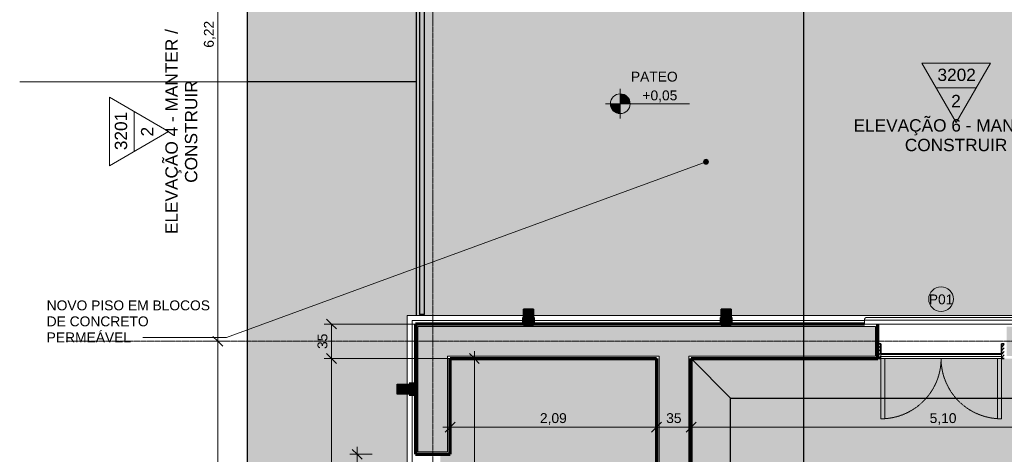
# Model space of a CAD drawing. Header units: millimetres. Extents: x -34108 to 9838, y -21919 to 4394.
# Tile 2 of 36: x -34078 to -24111, y -13273 to -8870. Entities that reach past the tile are written whole.
import ezdxf

# ---------------------------------------------------------------- set-up
doc = ezdxf.new("R2010")
doc.units = ezdxf.units.MM
doc.linetypes.add('_Tracejado pequeno', pattern=[2.25, 1.5, -0.75])
doc.linetypes.add('_Traço - ponto', pattern=[16, 12, -2, 0, -2])
for name, color, linetype, lineweight in [('A-ANNO-DIMS', 211, 'Continuous', 9), ('A-ANNO-DIMS-50', 211, 'Continuous', 9), ('A-DOOR', 31, 'Continuous', 18), ('A-DOOR-HDLN', 31, '_Tracejado pequeno', 18), ('A-DOOR-IDEN', 31, 'Continuous', 9), ('A-FLOR', 192, 'Continuous', 18), ('A-FLOR-HRAL', 11, 'Continuous', 25), ('A-FLOR-PATT', 8, 'Continuous', 25), ('A-GENM', 13, 'Continuous', 18), ('A-WALL', 113, 'Continuous', 18), ('A-WALL-PATT', 111, 'Continuous', 70), ('G-ANNO-DIMS', 111, 'Continuous', 9), ('G-ANNO-SYMB', 111, 'Continuous', 9), ('G-ANNO-TEXT', 231, 'Continuous', 9), ('S-GRID', 1, 'Continuous', 9)]:
    doc.layers.add(name, color=color, linetype=linetype, lineweight=lineweight)
doc.styles.add('Arial_2', font='arial.ttf', dxfattribs={"height": 125})
doc.styles.add('Arial_4', font='arial.ttf', dxfattribs={"height": 100})
doc.dimstyles.new('Diagonal_-_2_0mm_Arial', dxfattribs={"dimscale": 304.8, "dimtxt": 102.02594, "dimasz": 0.328084, "dimexe": 0.246063, "dimexo": 0.0625, "dimgap": 0.024606, "dimtad": 1, "dimlfac": 0.001, "dimrnd": 0.01, "dimzin": 0, "dimdsep": 46, "dimtxsty": 'Arial_4', "dimblk1": 'OBLIQUE', "dimblk2": 'OBLIQUE', "dimsah": 1, "dimcen": 0.09, "dimdle": 0.246063, "dimadec": 0, "dimazin": 0, "dimtfac": 1, "dimtdec": 4, "dimtix": 1, "dimtmove": 0, "dimatfit": 3, "dimfxl": 0.492126, "dimfxlon": 1, "dimtvp": 1, "dimtolj": 1, "dimtzin": 0, "dimarcsym": 2})
doc.dimstyles.new('Diagonal_-_2_0mm_Arial_1', dxfattribs={"dimscale": 304.8, "dimtxt": 102.02594, "dimasz": 0.328084, "dimexe": 0.246063, "dimexo": 0.0625, "dimgap": 0.024606, "dimtad": 1, "dimdec": 0, "dimlfac": 0.1, "dimdsep": 46, "dimtxsty": 'Arial_4', "dimblk1": 'OBLIQUE', "dimblk2": 'OBLIQUE', "dimsah": 1, "dimcen": 0.09, "dimdle": 0.246063, "dimadec": 0, "dimazin": 0, "dimtfac": 1, "dimtdec": 4, "dimtix": 1, "dimtmove": 0, "dimatfit": 3, "dimfxl": 0.492126, "dimfxlon": 1, "dimtvp": 1, "dimtolj": 1, "dimtzin": 0, "dimarcsym": 2})

# ---------------------------------------------------------------- blocks, each defined once
blk = doc.blocks.new('porta dupla - P01 - 1_28 x 2_60 m-4336729-PLANTA TÉRREO - MANTER _ CONSTRUIR')
at = {"layer": 'A-DOOR'}
h = blk.add_hatch(dxfattribs=at)
h.set_pattern_fill('FP_6', color=256, style=0, pattern_type=2)
h.set_pattern_definition([(225, (-24751.087, -11528.492), (17.67767, -17.67767), [])])
h.paths.add_polyline_path([(-640, 175), (-640, 25), (-610, 25), (-610, 175)], flags=0)
h.paths.add_polyline_path([(640, 175), (610, 175), (610, 25), (640, 25), (640, 172.5)], flags=0)
for p, q in [((-570, 785), (-610, 785)), ((-610, 785), (-610, 175)), ((-570, 175), (-570, 785)), ((570, 175), (570, 785)), ((570, 785), (610, 785)), ((610, 785), (610, 175)), ((-610, 175), (-570, 175)), ((-610, 175), (610, 175)), ((-610, 175), (-610, 155)), ((-610, 155), (610, 155)), ((-610, 155), (-610, 135)), ((-610, 135), (-610, 125)), ((-610, 135), (610, 135)), ((610, 125), (-610, 125)), ((610, 175), (570, 175)), ((610, 175), (610, 155)), ((610, 135), (610, 155)), ((610, 135), (610, 125))]:
    blk.add_line(p, q, dxfattribs=at)
at = {"layer": 'A-DOOR', "lineweight": 35}
for p, q in [((-640, 175), (-610, 175)), ((-610, 125), (-610, 25)), ((610, 175), (640, 175)), ((610, 25), (610, 125)), ((-610, 25), (-640, 25)), ((640, 25), (610, 25))]:
    blk.add_line(p, q, dxfattribs=at)
at = {"layer": 'A-DOOR-HDLN'}
for centre, start, end in [((-610, 175), 360, 90), ((610, 175), 90, 180)]:
    blk.add_arc(centre, 610, start, end, dxfattribs=at)
blk = doc.blocks.new('Railing - Railing-3946303-PLANTA TÉRREO - MANTER _ CONSTRUIR')
at = {"layer": 'A-FLOR-HRAL'}
blk.add_hatch(color=254, dxfattribs=at).paths.add_polyline_path([(-30012.3, -11858.5), (-29980.8, -11858.5), (-29980.8, -6218.5), (-30030.8, -6218.5), (-30030.8, -11858.5), (-30018.3, -11858.5)], flags=0)
at = {"layer": 'A-FLOR-HRAL', "color": 5}
for p, q in [((-30030.8, -6218.5), (-30030.8, -11858.5)), ((-30030.8, -6218.5), (-29980.8, -6218.5)), ((-29980.8, -11858.5), (-29980.8, -6218.5)), ((-29980.8, -11858.5), (-30030.8, -11858.5))]:
    blk.add_line(p, q, dxfattribs=at)
blk = doc.blocks.new('ornamento esquadrias - ornamento esquadrias-4133635-PLANTA TÉRREO - MANTER _ CONSTRUIR')
at = {"layer": 'A-GENM'}
for p, q in [((3348.9, -6098.2), (3348.9, -4528.8)), ((3348.9, -4528.8), (3388.9, -4528.8)), ((3388.9, -4528.8), (3388.9, -6098.2)), ((3413.9, -6081.1), (3413.9, -4545.8)), ((3348.9, -6098.2), (3388.9, -6098.2))]:
    blk.add_line(p, q, dxfattribs=at)
for points, knots in [([(3388.9, -4528.8), (3391.1, -4528.8), (3394.4, -4529), (3398.5, -4529.7), (3401.4, -4530.4), (3404, -4531.3), (3406.4, -4532.4), (3408.1, -4533.5), (3409.3, -4534.5), (3410.6, -4535.8), (3411.6, -4537.2), (3412.4, -4538.6), (3412.8, -4539.5), (3413.3, -4540.8), (3413.6, -4542.4), (3413.9, -4544.5), (3413.9, -4546.2), (3413.8, -4547.4)], [0, 0, 0, 0, 0.142857, 0.214286, 0.285714, 0.357143, 0.428571, 0.5, 0.535714, 0.571429, 0.678571, 0.705357, 0.732143, 0.785714, 0.839286, 0.892857, 1, 1, 1, 1]), ([(3413.8, -6079.6), (3414, -6081.1), (3413.9, -6083.4), (3413.3, -6086.2), (3412.7, -6087.9), (3412, -6089.1), (3411.3, -6090.3), (3410.4, -6091.5), (3409.3, -6092.5), (3408.1, -6093.5), (3406.6, -6094.5), (3404.7, -6095.4), (3402.1, -6096.4), (3399.3, -6097.2), (3396.2, -6097.7), (3393, -6098.1), (3390.6, -6098.2), (3388.9, -6098.2)], [0, 0, 0, 0, 0.142857, 0.214286, 0.285714, 0.321429, 0.357143, 0.428571, 0.464286, 0.5, 0.571429, 0.625, 0.678571, 0.785714, 0.839286, 0.892857, 1, 1, 1, 1])]:
    blk.add_open_spline(points, degree=3, knots=knots, dxfattribs=at)
blk = doc.blocks.new('Generic Models 1 - Generic Models 24-4258923-PLANTA TÉRREO - MANTER _ CONSTRUIR')
at = {"layer": 'A-GENM', "lineweight": 25}
for points in [[(-28975.3, -11888.5), (-28877.3, -11888.5), (-28877.3, -11803.5), (-28977.3, -11803.5), (-28977.3, -11888.5)], [(-26877.3, -11888.5), (-26877.3, -11803.5), (-26977.3, -11803.5), (-26977.3, -11888.5), (-26879.3, -11888.5)], [(-28975.3, -11951.5), (-28879.3, -11951.5), (-28879.3, -11890.5), (-28975.3, -11890.5)], [(-26921, -11951.5), (-26879.3, -11951.5), (-26879.3, -11890.5), (-26975.3, -11890.5), (-26975.3, -11951.5)], [(-30256.1, -12663.4), (-30221.1, -12663.4), (-30221.1, -12563.4), (-30256.1, -12563.4)], [(-30136.1, -12663.4), (-30136.1, -12563.4), (-30221.1, -12563.4), (-30221.1, -12663.4), (-30174.1, -12663.4)], [(-30073.1, -12661.4), (-30073.1, -12565.4), (-30134.1, -12565.4), (-30134.1, -12661.4)]]:
    blk.add_hatch(color=254, dxfattribs=at).paths.add_polyline_path(points, flags=0)
h = blk.add_hatch(color=173, dxfattribs=at)
h.paths.add_polyline_path([(-28977.3, -11953.5), (-28877.3, -11953.5), (-28877.3, -11888.5), (-28977.3, -11888.5)], flags=0)
h.paths.add_polyline_path([(-28975.3, -11951.5), (-28975.3, -11890.5), (-28879.3, -11890.5), (-28879.3, -11951.5)], flags=0)
h = blk.add_hatch(color=173, dxfattribs=at)
h.paths.add_polyline_path([(-26877.3, -11953.5), (-26877.3, -11888.5), (-26977.3, -11888.5), (-26977.3, -11953.5), (-26921, -11953.5)], flags=0)
h.paths.add_polyline_path([(-26921, -11951.5), (-26975.3, -11951.5), (-26975.3, -11890.5), (-26879.3, -11890.5), (-26879.3, -11951.5)], flags=0)
h = blk.add_hatch(color=173, dxfattribs=at)
h.paths.add_polyline_path([(-30136.1, -12663.4), (-30071.1, -12663.4), (-30071.1, -12563.4), (-30136.1, -12563.4)], flags=0)
h.paths.add_polyline_path([(-30073.1, -12661.4), (-30134.1, -12661.4), (-30134.1, -12565.4), (-30073.1, -12565.4)], flags=0)
at = {"layer": 'A-GENM', "color": 5, "lineweight": 25}
for p, q in [((-28977.3, -11888.5), (-28977.3, -11803.5)), ((-28877.3, -11803.5), (-28977.3, -11803.5)), ((-28877.3, -11803.5), (-28877.3, -11888.5)), ((-26977.3, -11888.5), (-26977.3, -11803.5)), ((-26877.3, -11803.5), (-26977.3, -11803.5)), ((-26877.3, -11803.5), (-26877.3, -11888.5)), ((-30256.1, -12663.4), (-30256.1, -12563.4)), ((-30256.1, -12563.4), (-30221.1, -12563.4)), ((-30221.1, -12563.4), (-30136.1, -12563.4)), ((-30221.1, -12563.4), (-30221.1, -12663.4)), ((-30221.1, -12663.4), (-30256.1, -12663.4)), ((-30136.1, -12663.4), (-30221.1, -12663.4))]:
    blk.add_line(p, q, dxfattribs=at)
at = {"layer": 'A-GENM', "color": 7, "lineweight": 70}
for p, q in [((-28877.3, -11888.5), (-28977.3, -11888.5)), ((-28977.3, -11888.5), (-28977.3, -11953.5)), ((-28977.3, -11953.5), (-28877.3, -11953.5)), ((-28975.3, -11951.5), (-28975.3, -11890.5)), ((-28975.3, -11890.5), (-28879.3, -11890.5)), ((-28879.3, -11951.5), (-28975.3, -11951.5)), ((-28879.3, -11890.5), (-28879.3, -11951.5)), ((-28877.3, -11953.5), (-28877.3, -11888.5)), ((-26877.3, -11888.5), (-26977.3, -11888.5)), ((-26977.3, -11888.5), (-26977.3, -11953.5)), ((-26977.3, -11953.5), (-26877.3, -11953.5)), ((-26975.3, -11951.5), (-26975.3, -11890.5)), ((-26975.3, -11890.5), (-26879.3, -11890.5)), ((-26879.3, -11951.5), (-26975.3, -11951.5)), ((-26879.3, -11890.5), (-26879.3, -11951.5)), ((-26877.3, -11953.5), (-26877.3, -11888.5)), ((-30071.1, -12563.4), (-30136.1, -12563.4)), ((-30136.1, -12563.4), (-30136.1, -12663.4)), ((-30134.1, -12565.4), (-30073.1, -12565.4)), ((-30134.1, -12661.4), (-30134.1, -12565.4)), ((-30073.1, -12565.4), (-30073.1, -12661.4)), ((-30071.1, -12663.4), (-30071.1, -12563.4)), ((-30136.1, -12663.4), (-30071.1, -12663.4)), ((-30073.1, -12661.4), (-30134.1, -12661.4))]:
    blk.add_line(p, q, dxfattribs=at)
blk = doc.blocks.new('Embasamento - Embasamento-4325691-PLANTA TÉRREO - MANTER _ CONSTRUIR')
at = {"layer": 'A-GENM'}
for p, q in [((-30156.1, -11868.5), (-28977.3, -11868.5)), ((-30156.1, -11868.5), (-30156.1, -12563.4)), ((-28977.3, -11918.5), (-30106.1, -11918.5)), ((-30106.1, -11918.5), (-30106.1, -12563.4)), ((-28877.3, -11868.5), (-26977.3, -11868.5)), ((-26977.3, -11918.5), (-28877.3, -11918.5)), ((-26877.3, -11868.5), (-22377.3, -11868.5)), ((-25525.8, -11918.5), (-26877.3, -11918.5)), ((-30156.1, -12663.4), (-30156.1, -17645.6)), ((-30106.1, -12663.4), (-30106.1, -17645.6))]:
    blk.add_line(p, q, dxfattribs=at)
blk = doc.blocks.new('Elevation - Elevation mark-2836346-PLANTA TÉRREO - MANTER _ CONSTRUIR')
at = {"layer": 'G-ANNO-SYMB'}
for p, q in [((0, 8), (-6.93, -4)), ((6.93, -4), (0, 8)), ((4.04, 1), (-4.04, 1)), ((-6.93, -4), (6.93, -4))]:
    blk.add_line(p, q, dxfattribs=at)
blk = doc.blocks.new('DIMBLOCK1-PLANTA TÉRREO - MANTER _ CONSTRUIR')
at = {"layer": 'A-ANNO-DIMS-50'}
for p, q in [((-32221, -12128.5), (-31996, -12128.5)), ((-32071, -12128.5), (-32221, -12128.5)), ((-32071, -18248.5), (-32071, -12128.5)), ((-32221, -18173.5), (-31996, -18173.5)), ((-32071, -18173.5), (-32221, -18173.5))]:
    blk.add_line(p, q, dxfattribs=at)
at = {"layer": 'A-ANNO-DIMS-50', "lineweight": 18}
for p, q in [((-32071, -12128.5), (-32121, -12078.5)), ((-32071, -12128.5), (-32021, -12178.5)), ((-32071, -18173.5), (-32121, -18123.5)), ((-32071, -18173.5), (-32021, -18223.5))]:
    blk.add_line(p, q, dxfattribs=at)
at = {"layer": 'A-ANNO-DIMS-50', "color": 0, "insert": (-32213, -15286.7), "char_height": 100, "width": 325.653, "attachment_point": 1, "rotation": 90, "line_spacing_factor": 0.941778, "style": 'Arial_4'}
blk.add_mtext('6,05', dxfattribs=at)
blk = doc.blocks.new('_Oblique')
at = {"color": 0, "linetype": 'ByBlock', "lineweight": -2}
blk.add_line((-0.5, -0.5), (0.5, 0.5), dxfattribs=at)
blk = doc.blocks.new('DIMBLOCK2-PLANTA TÉRREO - MANTER _ CONSTRUIR')
at = {"layer": 'A-ANNO-DIMS-50', "lineweight": 18}
for p, q in [((-32071, -5908.5), (-32121, -5858.5)), ((-32071, -5908.5), (-32021, -5958.5)), ((-32071, -12128.5), (-32121, -12078.5)), ((-32071, -12128.5), (-32021, -12178.5))]:
    blk.add_line(p, q, dxfattribs=at)
at = {"layer": 'A-ANNO-DIMS-50'}
for p, q in [((-32221, -5908.5), (-31996, -5908.5)), ((-32071, -5908.5), (-32221, -5908.5)), ((-32071, -12128.5), (-32071, -5908.5)), ((-32221, -12128.5), (-31996, -12128.5)), ((-32071, -12128.5), (-32221, -12128.5))]:
    blk.add_line(p, q, dxfattribs=at)
at = {"layer": 'A-ANNO-DIMS-50', "color": 0, "insert": (-32213, -9154.2), "char_height": 100, "width": 325.653, "attachment_point": 1, "rotation": 90, "line_spacing_factor": 0.941778, "style": 'Arial_4'}
blk.add_mtext('6,22', dxfattribs=at)
blk = doc.blocks.new('DIMBLOCK9-PLANTA TÉRREO - MANTER _ CONSTRUIR')
at = {"layer": 'A-ANNO-DIMS-50'}
for p, q in [((-29649.5, -11953.5), (-30996.1, -11953.5)), ((-30921.1, -11953.5), (-30921.1, -12303.5)), ((-30921.1, -11953.5), (-29649.5, -11953.5)), ((-29649.5, -12303.5), (-30996.1, -12303.5)), ((-30921.1, -12303.5), (-29649.5, -12303.5))]:
    blk.add_line(p, q, dxfattribs=at)
at = {"layer": 'A-ANNO-DIMS-50', "lineweight": 18}
for p, q in [((-30921.1, -11953.5), (-30971.1, -11903.5)), ((-30921.1, -11953.5), (-30871.1, -12003.5)), ((-30921.1, -12303.5), (-30971.1, -12253.5)), ((-30921.1, -12303.5), (-30871.1, -12353.5))]:
    blk.add_line(p, q, dxfattribs=at)
at = {"layer": 'A-ANNO-DIMS-50', "color": 0, "insert": (-31063.1, -12206), "char_height": 100, "width": 186.088, "attachment_point": 1, "rotation": 90, "line_spacing_factor": 0.941778, "style": 'Arial_4'}
blk.add_mtext('35', dxfattribs=at)
blk = doc.blocks.new('DIMBLOCK10-PLANTA TÉRREO - MANTER _ CONSTRUIR')
at = {"layer": 'A-ANNO-DIMS-50', "lineweight": 18}
for p, q in [((-30921.1, -12303.5), (-30971.1, -12253.5)), ((-30921.1, -12303.5), (-30871.1, -12353.5)), ((-30921.1, -17998.5), (-30971.1, -17948.5)), ((-30921.1, -17998.5), (-30871.1, -18048.5))]:
    blk.add_line(p, q, dxfattribs=at)
at = {"layer": 'A-ANNO-DIMS-50'}
for p, q in [((-29649.5, -12303.5), (-30996.1, -12303.5)), ((-30921.1, -12303.5), (-30921.1, -17998.5)), ((-30921.1, -12303.5), (-29649.5, -12303.5)), ((-29358.4, -17998.5), (-30996.1, -17998.5)), ((-30921.1, -17998.5), (-29358.4, -17998.5))]:
    blk.add_line(p, q, dxfattribs=at)
at = {"layer": 'A-ANNO-DIMS-50', "color": 0, "insert": (-31063.1, -15286.7), "char_height": 100, "width": 325.653, "attachment_point": 1, "rotation": 90, "line_spacing_factor": 0.941778, "style": 'Arial_4'}
blk.add_mtext('5,70', dxfattribs=at)
blk = doc.blocks.new('DIMBLOCK58-PLANTA TÉRREO - MANTER _ CONSTRUIR')
at = {"layer": 'A-ANNO-DIMS-50', "lineweight": 18}
for p, q in [((-29475.3, -12303.5), (-29525.3, -12253.5)), ((-29475.3, -12303.5), (-29425.3, -12353.5)), ((-29475.3, -17998.5), (-29525.3, -17948.5)), ((-29475.3, -17998.5), (-29425.3, -18048.5))]:
    blk.add_line(p, q, dxfattribs=at)
at = {"layer": 'A-ANNO-DIMS-50'}
for p, q in [((-29475.3, -12228.5), (-29475.3, -18073.5)), ((-29325.3, -12303.5), (-29550.3, -12303.5)), ((-29475.3, -12303.5), (-29325.3, -12303.5)), ((-29325.3, -17998.5), (-29550.3, -17998.5)), ((-29475.3, -17998.5), (-29325.3, -17998.5))]:
    blk.add_line(p, q, dxfattribs=at)
at = {"layer": 'A-ANNO-DIMS-50', "color": 0, "insert": (-29617.3, -15286.7), "char_height": 100, "width": 325.653, "attachment_point": 1, "rotation": 90, "line_spacing_factor": 0.941778, "style": 'Arial_4'}
blk.add_mtext('5,70', dxfattribs=at)
blk = doc.blocks.new('TAG-Porta - Ref_ Porta-2416850-PLANTA TÉRREO - MANTER _ CONSTRUIR')
at = {"layer": 'A-DOOR-IDEN'}
blk.add_circle((0, 0), 2.5, dxfattribs=at)
blk = doc.blocks.new('DIMBLOCK59-PLANTA TÉRREO - MANTER _ CONSTRUIR')
at = {"layer": 'A-ANNO-DIMS-50'}
for p, q in [((-29721.1, -12848.5), (-29721.1, -13073.5)), ((-29721.1, -12998.5), (-29721.1, -12848.5)), ((-27631.1, -12848.5), (-27631.1, -13073.5)), ((-27631.1, -12998.5), (-27631.1, -12848.5)), ((-29796.1, -12998.5), (-27631.1, -12998.5))]:
    blk.add_line(p, q, dxfattribs=at)
at = {"layer": 'A-ANNO-DIMS-50', "lineweight": 18}
for p, q in [((-29721.1, -12998.5), (-29671.1, -12948.5)), ((-27631.1, -12998.5), (-27581.1, -12948.5)), ((-29721.1, -12998.5), (-29771.1, -13048.5)), ((-27631.1, -12998.5), (-27681.1, -13048.5))]:
    blk.add_line(p, q, dxfattribs=at)
at = {"layer": 'A-ANNO-DIMS-50', "color": 0, "insert": (-28811.8, -12856.5), "char_height": 100, "width": 325.653, "attachment_point": 1, "line_spacing_factor": 0.941778, "style": 'Arial_4'}
blk.add_mtext('2,09', dxfattribs=at)
blk = doc.blocks.new('DIMBLOCK60-PLANTA TÉRREO - MANTER _ CONSTRUIR')
at = {"layer": 'A-ANNO-DIMS-50'}
for p, q in [((-27631.1, -12848.5), (-27631.1, -13073.5)), ((-27631.1, -12998.5), (-27631.1, -12848.5)), ((-27281.1, -12848.5), (-27281.1, -13073.5)), ((-27281.1, -12998.5), (-27281.1, -12848.5)), ((-27631.1, -12998.5), (-27281.1, -12998.5))]:
    blk.add_line(p, q, dxfattribs=at)
at = {"layer": 'A-ANNO-DIMS-50', "lineweight": 18}
for p, q in [((-27631.1, -12998.5), (-27581.1, -12948.5)), ((-27281.1, -12998.5), (-27231.1, -12948.5)), ((-27631.1, -12998.5), (-27681.1, -13048.5)), ((-27281.1, -12998.5), (-27331.1, -13048.5))]:
    blk.add_line(p, q, dxfattribs=at)
at = {"layer": 'A-ANNO-DIMS-50', "color": 0, "insert": (-27533.7, -12856.5), "char_height": 100, "width": 186.088, "attachment_point": 1, "line_spacing_factor": 0.941778, "style": 'Arial_4'}
blk.add_mtext('35', dxfattribs=at)
blk = doc.blocks.new('DIMBLOCK61-PLANTA TÉRREO - MANTER _ CONSTRUIR')
at = {"layer": 'A-ANNO-DIMS-50'}
for p, q in [((-27281.1, -12848.5), (-27281.1, -13073.5)), ((-27281.1, -12998.5), (-27281.1, -12848.5)), ((-22181.1, -12848.5), (-22181.1, -13073.5)), ((-22181.1, -12998.5), (-22181.1, -12848.5)), ((-27281.1, -12998.5), (-22181.1, -12998.5))]:
    blk.add_line(p, q, dxfattribs=at)
at = {"layer": 'A-ANNO-DIMS-50', "lineweight": 18}
for p, q in [((-27281.1, -12998.5), (-27231.1, -12948.5)), ((-22181.1, -12998.5), (-22131.1, -12948.5)), ((-27281.1, -12998.5), (-27331.1, -13048.5)), ((-22181.1, -12998.5), (-22231.1, -13048.5))]:
    blk.add_line(p, q, dxfattribs=at)
at = {"layer": 'A-ANNO-DIMS-50', "color": 0, "insert": (-24866.8, -12856.5), "char_height": 100, "width": 325.653, "attachment_point": 1, "line_spacing_factor": 0.941778, "style": 'Arial_4'}
blk.add_mtext('5,10', dxfattribs=at)
blk = doc.blocks.new('DIMBLOCK113-PLANTA TÉRREO - MANTER _ CONSTRUIR')
at = {"layer": 'A-ANNO-DIMS-50', "lineweight": 18}
for p, q in [((-30661.4, -13273.4), (-30711.4, -13223.4)), ((-30661.4, -13273.4), (-30611.4, -13323.4)), ((-30661.4, -14473.4), (-30711.4, -14423.4)), ((-30661.4, -14473.4), (-30611.4, -14523.4))]:
    blk.add_line(p, q, dxfattribs=at)
at = {"layer": 'A-ANNO-DIMS-50'}
for p, q in [((-30661.4, -14473.4), (-30661.4, -13198.4)), ((-30511.4, -13273.4), (-30736.4, -13273.4)), ((-30661.4, -13273.4), (-30511.4, -13273.4)), ((-30511.4, -14473.4), (-30736.4, -14473.4)), ((-30661.4, -14473.4), (-30511.4, -14473.4))]:
    blk.add_line(p, q, dxfattribs=at)
at = {"layer": 'A-ANNO-DIMS-50', "color": 0, "insert": (-30803.5, -14009.1), "char_height": 100, "width": 325.653, "attachment_point": 1, "rotation": 90, "line_spacing_factor": 0.941778, "style": 'Arial_4'}
blk.add_mtext('1,20', dxfattribs=at)
blk = doc.blocks.new('Spot Elevations - Spot elevation - Planta-10655-PLANTA TÉRREO - MANTER _ CONSTRUIR')
at = {"layer": 'G-ANNO-DIMS'}
h = blk.add_hatch(color=256, dxfattribs=at)
edge = h.paths.add_edge_path(flags=0)
edge.add_line((0, 0), (-2, 0))
edge.add_arc((0, 0), 2, 90, 180, ccw=False)
edge.add_line((0, 2), (0, 0))
h = blk.add_hatch(color=256, dxfattribs=at)
edge = h.paths.add_edge_path(flags=0)
edge.add_line((0, 0), (2, 0))
edge.add_arc((0, 0), 2, 270, 360, ccw=False)
edge.add_line((0, -2), (0, 0))
for p, q in [((0, -3), (0, 3)), ((-3, 0), (14, 0))]:
    blk.add_line(p, q, dxfattribs=at)
blk.add_circle((0, 0), 2, dxfattribs=at)

msp = doc.modelspace()

# ---------------------------------------------------------------- hatches: boundary and pattern name
at = {"layer": 'A-FLOR-PATT'}
for points in [[(-31475.292, -9498.492), (-30065.802, -9498.492), (-30065.802, -4935.992), (-30263.402, -4935.992), (-30263.402, -4435.992), (-30065.802, -4435.992), (-30065.802, -2648.292), (-30263.402, -2648.292), (-30263.402, -2148.292), (-30065.802, -2148.292), (-30065.802, -518.492), (-31775.802, -518.492), (-31775.802, -9498.492)], [(-30510.78, -20085.566), (-30510.78, -18433.492), (-30156.115, -18433.492), (-30156.115, -17745.634), (-30256.115, -17745.634), (-30256.115, -17645.634), (-30156.115, -17645.634), (-30156.115, -12663.429), (-30256.115, -12663.429), (-30256.115, -12563.429), (-30156.115, -12563.429), (-30156.115, -11868.492), (-30065.802, -11868.492), (-30065.802, -9498.492), (-31775.802, -9498.492), (-31775.802, -20085.566)], [(-29721.115, -17998.492), (-27631.115, -17998.492), (-27631.115, -12303.492), (-29721.115, -12303.492), (-29721.115, -13273.366), (-29821.115, -13273.366), (-29821.115, -14473.366), (-29721.115, -14473.366), (-29721.115, -15842.777), (-29821.115, -15842.777), (-29821.115, -17042.777), (-29721.115, -17042.777), (-29721.115, -17908.93)], [(-27281.115, -17998.492), (-26881.115, -17598.492), (-26881.115, -12703.492), (-27281.115, -12303.492), (-27281.115, -17908.93)], [(-22581.115, -12703.492), (-22181.115, -12303.492), (-27281.115, -12303.492), (-26881.115, -12703.492), (-23667.979, -12703.492)], [(-26881.115, -17598.492), (-22581.115, -17598.492), (-22581.115, -12703.492), (-26881.115, -12703.492), (-26881.115, -17111.507)]]:
    msp.add_hatch(color=254, dxfattribs=at).paths.add_polyline_path(points, flags=0)
h = msp.add_hatch(color=254, dxfattribs=at)
h.paths.add_polyline_path([(-22041.115, -11868.492), (-22041.456, -6178.492), (-22066.115, -6178.492), (-22066.115, -518.492), (-24565.802, -518.492), (-24565.802, -603.492), (-22110.904, -603.492), (-22110.904, -653.492), (-24565.802, -653.492), (-24565.802, -2148.292), (-24368.202, -2148.292), (-24368.202, -2648.292), (-24565.802, -2648.292), (-24565.802, -4435.992), (-24368.202, -4435.992), (-24368.202, -4935.992), (-24565.802, -4935.992), (-24565.802, -6093.492), (-30065.802, -6093.492), (-30065.802, -11868.492), (-28977.327, -11868.492), (-28977.327, -11803.492), (-28877.327, -11803.492), (-28877.327, -11868.492), (-26977.327, -11868.492), (-26977.327, -11803.492), (-26877.327, -11803.492), (-26877.327, -11868.492), (-22377.327, -11868.492), (-22377.327, -11803.492), (-22277.327, -11803.492), (-22277.327, -11868.492), (-22075.558, -11868.492)], flags=0)
h.paths.add_polyline_path([(-29998.302, -11858.492), (-30030.802, -11858.492), (-30030.802, -6218.492), (-29980.802, -6218.492), (-29981.376, -11858.492), (-29995.196, -11858.492)], flags=0)
h.paths.add_polyline_path([(-25065.802, -8468.492), (-25065.802, -8318.492), (-24865.802, -8318.492), (-24865.802, -8468.492)], flags=0)
h.paths.add_polyline_path([(-29848.768, -8468.492), (-29965.221, -8468.492), (-29965.221, -8318.492), (-29765.221, -8318.492), (-29765.221, -8468.492)], flags=0)
h.paths.add_polyline_path([(-25065.802, -6368.492), (-25065.802, -6218.492), (-24865.802, -6218.492), (-24865.802, -6368.492)], flags=0)
h.paths.add_polyline_path([(-29765.221, -6368.492), (-29965.221, -6368.492), (-29965.221, -6218.492), (-29765.221, -6218.492), (-29765.221, -6346.302)], flags=0)
at = {"layer": 'A-WALL-PATT'}
h = msp.add_hatch(color=256, dxfattribs=at)
h.paths.add_polyline_path([(-19113.714, -12278.492), (-18996.115, -12278.492), (-18996.115, -11978.492), (-19250.495, -11978.492), (-19250.495, -12053.492), (-19190.495, -12053.492), (-19190.495, -12128.492), (-19189.008, -12128.492), (-19136.508, -12278.492)], flags=0)
h.paths.add_polyline_path([(-21065.542, -12278.492), (-20594.482, -12278.492), (-20541.982, -12128.492), (-20540.495, -12128.492), (-20540.495, -12053.492), (-20480.495, -12053.492), (-20480.495, -11978.492), (-24086.087, -11978.492), (-24086.087, -12278.492), (-21716.151, -12278.492)], flags=0)
h.paths.add_polyline_path([(-25416.087, -12278.492), (-25416.087, -11978.492), (-30046.115, -11978.492), (-30046.115, -12278.492), (-25619.807, -12278.492)], flags=0)
msp.add_hatch(color=256, dxfattribs=at).paths.add_polyline_path([(-29746.115, -13248.366), (-29746.115, -12278.492), (-30046.115, -12278.492), (-30046.115, -13248.366)], flags=0)
h = msp.add_hatch(color=256, dxfattribs=at)
h.paths.add_polyline_path([(-27571.636, -18023.492), (-27306.115, -18023.492), (-27306.115, -17260.021), (-27606.115, -17260.021), (-27606.115, -18023.492)], flags=0)
h.paths.add_polyline_path([(-27456.115, -16090.021), (-27306.115, -16090.021), (-27306.115, -12278.492), (-27606.115, -12278.492), (-27606.115, -16090.021)], flags=0)
at = {"layer": 'G-ANNO-TEXT'}
h = msp.add_hatch(color=250, dxfattribs=at)
edge = h.paths.add_edge_path(flags=0)
edge.add_arc((-27130.623, -10309.432), 25, 0, 360)

# ---------------------------------------------------------------- linework, layer by layer
at = {"layer": 'A-FLOR', "color": 5, "lineweight": 25}
for p, q in [((-31775.802, -518.492), (-31775.802, -20085.566)), ((-30065.802, -6093.492), (-30065.802, -11868.492)), ((-30065.802, -9498.492), (-31775.802, -9498.492)), ((-27281.115, -12303.492), (-26881.115, -12703.492)), ((-26881.115, -17598.492), (-26881.115, -12703.492)), ((-26881.115, -12703.492), (-22581.115, -12703.492))]:
    msp.add_line(p, q, dxfattribs=at)
at = {"layer": 'A-FLOR'}
msp.add_line((-34077.729, -9498.492), (-31775.802, -9498.492), dxfattribs=at)
at = {"layer": 'A-WALL', "lineweight": 70}
for p, q in [((-25525.78, -11953.492), (-30071.115, -11953.492)), ((-30071.115, -11953.492), (-30071.115, -13273.366)), ((-25391.087, -12303.492), (-25391.087, -11953.492)), ((-29721.115, -12303.492), (-27631.115, -12303.492)), ((-29721.115, -13273.366), (-29721.115, -12303.492)), ((-27631.115, -12303.492), (-27631.115, -16115.021)), ((-27281.115, -12303.492), (-25391.087, -12303.492)), ((-27281.115, -16115.021), (-27281.115, -12303.492)), ((-30071.115, -13273.366), (-29721.115, -13273.366))]:
    msp.add_line(p, q, dxfattribs=at)
at = {"layer": 'A-WALL'}
for p, q in [((-25393.587, -11955.992), (-30068.615, -11955.992)), ((-30068.615, -13270.866), (-30068.615, -11955.992)), ((-25393.587, -12300.992), (-25393.587, -11955.992)), ((-25416.087, -11978.492), (-30046.115, -11978.492)), ((-30046.115, -13248.366), (-30046.115, -11978.492)), ((-25416.087, -12278.492), (-25416.087, -11978.492)), ((-29746.115, -12278.492), (-27606.115, -12278.492)), ((-29746.115, -13248.366), (-29746.115, -12278.492)), ((-29723.615, -12300.992), (-27628.615, -12300.992)), ((-29723.615, -13270.866), (-29723.615, -12300.992)), ((-27628.615, -12300.992), (-27628.615, -16112.521)), ((-27606.115, -12278.492), (-27606.115, -16090.021)), ((-27306.115, -12278.492), (-25416.087, -12278.492)), ((-27306.115, -16090.021), (-27306.115, -12278.492)), ((-27283.615, -12300.992), (-25393.587, -12300.992)), ((-27283.615, -16112.521), (-27283.615, -12300.992)), ((-30046.115, -13248.366), (-29746.115, -13248.366)), ((-30068.615, -13270.866), (-29723.615, -13270.866))]:
    msp.add_line(p, q, dxfattribs=at)
at = {"layer": 'G-ANNO-DIMS'}
for p, q in [((-27983.036, -9721.842), (-27998.2, -9721.842)), ((-27983.036, -9676.348), (-27983.036, -9721.842))]:
    msp.add_line(p, q, dxfattribs=at)
at = {"layer": 'G-ANNO-SYMB', "lineweight": 25}
msp.add_line((-26143.005, 3188.345), (-26143.005, -21119.396), dxfattribs=at)
at = {"layer": 'G-ANNO-TEXT', "color": 250}
for p, q in [((-27130.623, -10309.432), (-31986.013, -12088.464)), ((-31986.013, -12088.464), (-32829.893, -12088.464))]:
    msp.add_line(p, q, dxfattribs=at)
msp.add_circle((-27130.623, -10309.432), 25, dxfattribs=at)
at = {"layer": 'S-GRID', "linetype": '_Traço - ponto'}
for p, q in [((-29896.115, 3893.814), (-29896.115, -21426.217)), ((6504.181, -12128.492), (-33608.19, -12128.492))]:
    msp.add_line(p, q, dxfattribs=at)

# ---------------------------------------------------------------- block references
at = {"layer": 'A-DOOR', "rotation": 180}
msp.add_blockref('porta dupla - P01 - 1_28 x 2_60 m-4336729-PLANTA TÉRREO - MANTER _ CONSTRUIR', (-24751.087, -12128.492), dxfattribs=at)
at = {"layer": 'A-DOOR-IDEN', "xscale": 49.99999999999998, "yscale": 49.99999999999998, "zscale": 49.99999999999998}
msp.add_blockref('TAG-Porta - Ref_ Porta-2416850-PLANTA TÉRREO - MANTER _ CONSTRUIR', (-24751.087, -11700.992), dxfattribs=at)
at = {"layer": 'A-FLOR-HRAL', "color": 5}
msp.add_blockref('Railing - Railing-3946303-PLANTA TÉRREO - MANTER _ CONSTRUIR', (0, 0), dxfattribs=at)
at = {"layer": 'A-GENM', "color": 5, "lineweight": 25}
msp.add_blockref('Generic Models 1 - Generic Models 24-4258923-PLANTA TÉRREO - MANTER _ CONSTRUIR', (0, 0), dxfattribs=at)
at = {"layer": 'A-GENM'}
msp.add_blockref('Embasamento - Embasamento-4325691-PLANTA TÉRREO - MANTER _ CONSTRUIR', (0, 0), dxfattribs=at)
at = {"layer": 'A-GENM', "rotation": 89.99999999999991}
msp.add_blockref('ornamento esquadrias - ornamento esquadrias-4133635-PLANTA TÉRREO - MANTER _ CONSTRUIR', (-30054.579, -15302.377), dxfattribs=at)
at = {"layer": 'G-ANNO-DIMS', "extrusion": (0, 0, -1), "xscale": 49.99999999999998, "yscale": 49.99999999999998, "zscale": 49.99999999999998, "rotation": 180}
msp.add_blockref('Spot Elevations - Spot elevation - Planta-10655-PLANTA TÉRREO - MANTER _ CONSTRUIR', (27998.2, -9721.842), dxfattribs=at)
at = {"layer": 'G-ANNO-SYMB', "xscale": 49.99999999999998, "yscale": 49.99999999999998, "zscale": 49.99999999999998}
for p, rotation in [((-24598.179, -9511.545), 180), ((-32970.306, -10002.814), 269.9999999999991)]:
    msp.add_blockref('Elevation - Elevation mark-2836346-PLANTA TÉRREO - MANTER _ CONSTRUIR', p, dxfattribs=dict(at, rotation=rotation))

# ---------------------------------------------------------------- texts
at = {"layer": 'A-DOOR-IDEN', "insert": (-24875.311, -11653.646), "char_height": 100, "width": 308.64969, "attachment_point": 1, "style": 'Arial_4'}
msp.add_mtext('P01', dxfattribs=at)
at = {"layer": 'G-ANNO-DIMS', "insert": (-27774.188, -9587.31), "char_height": 100, "width": 422.3698, "attachment_point": 1, "line_spacing_factor": 0.941778, "style": 'Arial_4'}
msp.add_mtext('+0,05', dxfattribs=at)
at = {"layer": 'G-ANNO-SYMB', "char_height": 125, "attachment_point": 1, "rotation": 90, "style": 'Arial_2'}
for s, insert, width in [('ELEVAÇÃO 4 - MANTER /', (-32603.172, -11041.962), 2513.29031), ('CONSTRUIR', (-32404.735, -10522.717), 1258.64937), ('3201', (-33115.458, -10192.366), 464.97875), ('2', (-32850.032, -10053.313), 116.24469)]:
    msp.add_mtext(s, dxfattribs=dict(at, insert=insert, width=width))
at = {"layer": 'G-ANNO-SYMB', "char_height": 125, "attachment_point": 1, "style": 'Arial_2'}
for s, insert, width in [('3202', (-24787.731, -9366.392), 464.97875), ('2', (-24648.678, -9631.819), 116.24469), ('ELEVAÇÃO 6 - MANTER /', (-25637.327, -9878.679), 2513.29031), ('CONSTRUIR', (-25118.082, -10077.116), 1258.64937)]:
    msp.add_mtext(s, dxfattribs=dict(at, insert=insert, width=width))
at = {"layer": 'G-ANNO-TEXT', "color": 7, "char_height": 100, "attachment_point": 1, "style": 'Arial_4'}
for s, insert, width in [('PATEO ', (-27890.867, -9397.346), 633.33313), ('NOVO PISO EM BLOCOS ', (-33804.618, -11714.349), 2080.37906), ('DE CONCRETO ', (-33804.618, -11876.406), 1318.77594), ('PERMEÁVEL', (-33804.618, -12038.464), 1058.2275)]:
    msp.add_mtext(s, dxfattribs=dict(at, insert=insert, width=width))

# ---------------------------------------------------------------- dimensions: what is measured, and where the dimension line sits
at = {"layer": 'A-ANNO-DIMS'}
for base, p1, p2, dimstyle, override, picture, middle in [((-32070.99, -5908.492), (-32220.99, -12128.492), (-32220.99, -5908.492), 'Diagonal_-_2_0mm_Arial', {"dimpost": '<>', "dimfxl": 6220}, 'DIMBLOCK2-PLANTA TÉRREO - MANTER _ CONSTRUIR', (-32129.548, -9018.492)), ((-30921.095, -12303.492), (-29649.458, -11953.492), (-29649.458, -12303.492), 'Diagonal_-_2_0mm_Arial_1', {"dimpost": '<>', "dimfxl": 350}, 'DIMBLOCK9-PLANTA TÉRREO - MANTER _ CONSTRUIR', (-30979.687, -12128.492)), ((-32070.990462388, -12128.491622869), (-32220.990462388, -18173.491622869), (-32220.990462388, -12128.491622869), 'Diagonal_-_2_0mm_Arial', {"dimpost": '<>', "dimfxl": 6045}, 'DIMBLOCK1-PLANTA TÉRREO - MANTER _ CONSTRUIR', (-32129.547761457, -15150.991622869)), ((-30921.095479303, -17998.491622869), (-29649.458001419, -12303.491622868), (-29358.442152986, -17998.491622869), 'Diagonal_-_2_0mm_Arial', {"dimpost": '<>', "dimfxl": 5702.430642}, 'DIMBLOCK10-PLANTA TÉRREO - MANTER _ CONSTRUIR', (-30979.652778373, -15150.991622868)), ((-29475.278989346, -17998.491622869), (-29325.278989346, -12303.491622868), (-29325.278989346, -17998.491622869), 'Diagonal_-_2_0mm_Arial', {"dimpost": '<>', "dimfxl": 5695}, 'DIMBLOCK58-PLANTA TÉRREO - MANTER _ CONSTRUIR', (-29533.836288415, -15150.991622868)), ((-30661.443, -13273.366), (-30511.443, -14473.366), (-30511.443, -13273.366), 'Diagonal_-_2_0mm_Arial', {"dimpost": '<>', "dimfxl": 1200}, 'DIMBLOCK113-PLANTA TÉRREO - MANTER _ CONSTRUIR', (-30720, -13873.366))]:
    dim = msp.add_linear_dim(base=base, p1=p1, p2=p2, angle=90, dimstyle=dimstyle, override=override, dxfattribs=at)
    dim.commit()
    dim.dimension.update_dxf_attribs({"geometry": picture, "text_midpoint": middle})
for base, p1, p2, dimstyle, override, picture, middle in [((-27631.115, -12998.539), (-29721.115, -12848.539), (-27631.115, -12848.539), 'Diagonal_-_2_0mm_Arial', {"dimpost": '<>', "dimfxl": 2090}, 'DIMBLOCK59-PLANTA TÉRREO - MANTER _ CONSTRUIR', (-28676.115, -12939.981)), ((-27281.115, -12998.539), (-27631.115, -12848.539), (-27281.115, -12848.539), 'Diagonal_-_2_0mm_Arial_1', {"dimpost": '<>', "dimfxl": 350}, 'DIMBLOCK60-PLANTA TÉRREO - MANTER _ CONSTRUIR', (-27456.115, -12939.947)), ((-22181.115, -12998.539), (-27281.115, -12848.539), (-22181.115, -12848.539), 'Diagonal_-_2_0mm_Arial', {"dimpost": '<>', "dimfxl": 5100}, 'DIMBLOCK61-PLANTA TÉRREO - MANTER _ CONSTRUIR', (-24731.115, -12939.981))]:
    dim = msp.add_linear_dim(base=base, p1=p1, p2=p2, dimstyle=dimstyle, override=override, dxfattribs=at)
    dim.commit()
    dim.dimension.update_dxf_attribs({"geometry": picture, "text_midpoint": middle})

doc.saveas('drawing.dxf')
